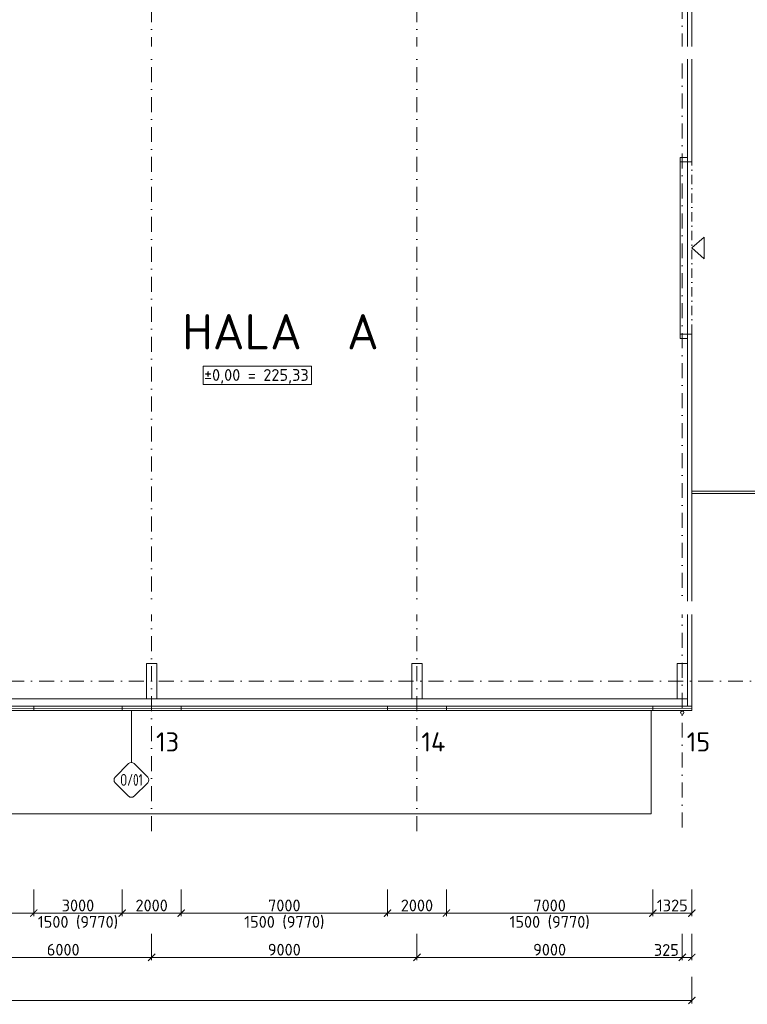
# Model space of a CAD drawing. Header units: millimetres. Extents: x -796345 to 3713765, y -2985421 to 2187451.
# Tile 119 of 256: x 116074 to 140756, y -10963 to 22434. Entities that reach past the tile are written whole.
import ezdxf
from ezdxf import colors
from ezdxf.entities.mleader import LeaderData, LeaderLine
from ezdxf.enums import TextEntityAlignment as Align
from ezdxf.math import Vec2, Vec3

# ---------------------------------------------------------------- set-up
doc = ezdxf.new("R2010")
doc.units = ezdxf.units.MM
doc.header["$PDMODE"] = 1
doc.linetypes.add('CENTERX2', pattern=[101.6, 63.5, -12.7, 12.7, -12.7])
doc.linetypes.add('DASHDOT', pattern=[25.4, 12.7, -6.35, 0, -6.35])
doc.layers.get('Defpoints').update_dxf_attribs({"color": 8})
for name, color, linetype, lineweight in [('A99_N_kce-rez-sil', 6, 'Continuous', 18), ('A99_N_koty-200', 5, 'Continuous', 5), ('A99_N_osy', 1, 'CENTERX2', 9), ('A99_N_sraf', 252, 'Continuous', 0), ('A99_N_txt-popis-200', 240, 'Continuous', 5), ('A99_N_txt-popis-50', 240, 'Continuous', 9), ('A99_N_znaceni 200', 5, 'Continuous', 5), ('A99_S_kce-nad-vid', 181, 'DASHDOT', 5), ('A99_S_kce-pohl', 7, 'Continuous', 5), ('A99_S_kce-rez-sil', 7, 'Continuous', 15), ('A99_S_kce-rez-ten', 7, 'Continuous', 9), ('A99_S_otvory', 7, 'Continuous', 5), ('A99_S_sloupy', 7, 'Continuous', 5)]:
    doc.layers.add(name, color=color, linetype=linetype, lineweight=lineweight)
doc.styles.add('A99_kota', font='isocpeur.ttf', dxfattribs={"height": 2})
doc.styles.add('A99_popis', font='isocpeur.ttf')
doc.styles.add('ad_popis 100', font='isocpeur.ttf', dxfattribs={"height": 200})
doc.linetypes.add('HRANICE1', pattern='A,6.35,-2.54,[133,ltypeshp.shx,S=2.54,R=0,X=-2.54,Y=0],-2.54,25.4', length=36.83)
doc.linetypes.add('IZOLACE', pattern='A,0.00254,-2.54,[134,ltypeshp.shx,S=2.54,R=0,X=-2.54,Y=0],-5.08,[134,ltypeshp.shx,S=2.54,R=180,X=2.54,Y=0],-2.54', length=10.16254)
doc.dimstyles.new('A99_kota_200 new', dxfattribs={"dimscale": 200, "dimtxt": 2, "dimasz": 1.2, "dimexe": 0.5, "dimexo": 1.5, "dimgap": 0.3, "dimtad": 1, "dimdec": 0, "dimzin": 3, "dimdsep": 46, "dimtxsty": 'A99_kota', "dimblk": 'ARCHTICK', "dimcen": 2.5, "dimazin": 2, "dimtfac": 0.75, "dimtdec": 0, "dimtmove": 2, "dimatfit": 0, "dimfxl": 4, "dimfxlon": 1, "dimtolj": 1, "dimtzin": 0, "dimlwd": 5, "dimlwe": 5, "dimarcsym": 0})

# ---------------------------------------------------------------- blocks, each defined once
blk = doc.blocks.new('_ArchTick')
at = {"color": 0, "linetype": 'ByBlock', "const_width": 0.15}
blk.add_lwpolyline([(-0.5, -0.5), (0.5, 0.5)], dxfattribs=at)
blk = doc.blocks.new('*D187')
at = {"layer": 'A99_N_koty-200', "color": 0, "lineweight": 5, "transparency": 16777216}
for p, q in [((114550, -8570), (114550, -9470)), ((120550, -8570), (120550, -9470)), ((114550, -9370), (120550, -9370))]:
    blk.add_line(p, q, dxfattribs=at)
at = {"layer": 'Defpoints', "color": 0, "lineweight": 0, "transparency": 16777216}
for p in [(114550, -5085), (120550, -5085), (120550, -9370)]:
    blk.add_point(p, dxfattribs=at)
at = {"layer": 'A99_N_koty-200', "color": 0, "lineweight": 5, "transparency": 16777216, "xscale": 240, "yscale": 240, "zscale": 240, "rotation": 180}
blk.add_blockref('_ArchTick', (114550, -9370), dxfattribs=at)
at = {"layer": 'A99_N_koty-200', "color": 0, "lineweight": 5, "transparency": 16777216, "xscale": 240, "yscale": 240, "zscale": 240}
blk.add_blockref('_ArchTick', (120550, -9370), dxfattribs=at)
at = {"layer": 'A99_N_koty-200', "color": 0, "transparency": 16777216, "insert": (117550, -9110), "char_height": 400, "attachment_point": 5, "style": 'A99_kota'}
blk.add_mtext('\\A1;6000', dxfattribs=at)
blk = doc.blocks.new('*D188')
at = {"layer": 'A99_N_koty-200', "color": 0, "lineweight": 5, "transparency": 16777216}
for p, q in [((120550, -8570), (120550, -9470)), ((129550, -8570), (129550, -9470)), ((120550, -9370), (129550, -9370))]:
    blk.add_line(p, q, dxfattribs=at)
at = {"layer": 'Defpoints', "color": 0, "lineweight": 0, "transparency": 16777216}
for p in [(120550, -5085), (129550, -5085), (129550, -9370)]:
    blk.add_point(p, dxfattribs=at)
at = {"layer": 'A99_N_koty-200', "color": 0, "lineweight": 5, "transparency": 16777216, "xscale": 240, "yscale": 240, "zscale": 240, "rotation": 180}
blk.add_blockref('_ArchTick', (120550, -9370), dxfattribs=at)
at = {"layer": 'A99_N_koty-200', "color": 0, "lineweight": 5, "transparency": 16777216, "xscale": 240, "yscale": 240, "zscale": 240}
blk.add_blockref('_ArchTick', (129550, -9370), dxfattribs=at)
at = {"layer": 'A99_N_koty-200', "color": 0, "transparency": 16777216, "insert": (125050, -9110), "char_height": 400, "attachment_point": 5, "style": 'A99_kota'}
blk.add_mtext('\\A1;9000', dxfattribs=at)
blk = doc.blocks.new('*D189')
at = {"layer": 'A99_N_koty-200', "color": 0, "lineweight": 5, "transparency": 16777216}
for p, q in [((129550, -8570), (129550, -9470)), ((138550, -8570), (138550, -9470)), ((129550, -9370), (138550, -9370))]:
    blk.add_line(p, q, dxfattribs=at)
at = {"layer": 'Defpoints', "color": 0, "lineweight": 0, "transparency": 16777216}
for p in [(129550, -5085), (138550, -5085), (138550, -9370)]:
    blk.add_point(p, dxfattribs=at)
at = {"layer": 'A99_N_koty-200', "color": 0, "lineweight": 5, "transparency": 16777216, "xscale": 240, "yscale": 240, "zscale": 240, "rotation": 180}
blk.add_blockref('_ArchTick', (129550, -9370), dxfattribs=at)
at = {"layer": 'A99_N_koty-200', "color": 0, "lineweight": 5, "transparency": 16777216, "xscale": 240, "yscale": 240, "zscale": 240}
blk.add_blockref('_ArchTick', (138550, -9370), dxfattribs=at)
at = {"layer": 'A99_N_koty-200', "color": 0, "transparency": 16777216, "insert": (134050, -9110), "char_height": 400, "attachment_point": 5, "style": 'A99_kota'}
blk.add_mtext('\\A1;9000', dxfattribs=at)
blk = doc.blocks.new('*D190')
at = {"layer": 'A99_N_koty-200', "color": 0, "lineweight": 5, "transparency": 16777216}
for p, q in [((-650, -10030), (-650, -10930)), ((138875, -10030), (138875, -10930)), ((-650, -10830), (138875, -10830))]:
    blk.add_line(p, q, dxfattribs=at)
at = {"layer": 'Defpoints', "color": 0, "lineweight": 0, "transparency": 16777216}
for p in [(-650, -1000), (138875, -1000), (138875, -10830)]:
    blk.add_point(p, dxfattribs=at)
at = {"layer": 'A99_N_koty-200', "color": 0, "lineweight": 5, "transparency": 16777216, "xscale": 240, "yscale": 240, "zscale": 240, "rotation": 180}
blk.add_blockref('_ArchTick', (-650, -10830), dxfattribs=at)
at = {"layer": 'A99_N_koty-200', "color": 0, "lineweight": 5, "transparency": 16777216, "xscale": 240, "yscale": 240, "zscale": 240}
blk.add_blockref('_ArchTick', (138875, -10830), dxfattribs=at)
at = {"layer": 'A99_N_koty-200', "color": 0, "transparency": 16777216, "insert": (69112, -10570), "char_height": 400, "attachment_point": 5, "style": 'A99_kota'}
blk.add_mtext('\\A1;139525', dxfattribs=at)
blk = doc.blocks.new('*D199')
at = {"layer": 'A99_N_koty-200', "color": 0, "lineweight": 5, "transparency": 16777216}
for p, q in [((113550, -7070), (113550, -7970)), ((116550, -7548), (116550, -7970)), ((113550, -7870), (116550, -7870))]:
    blk.add_line(p, q, dxfattribs=at)
at = {"layer": 'Defpoints', "color": 0, "lineweight": 0, "transparency": 16777216}
for p in [(113550, -950), (116550, -7248), (116550, -7870)]:
    blk.add_point(p, dxfattribs=at)
at = {"layer": 'A99_N_koty-200', "color": 0, "lineweight": 5, "transparency": 16777216, "xscale": 240, "yscale": 240, "zscale": 240, "rotation": 180}
blk.add_blockref('_ArchTick', (113550, -7870), dxfattribs=at)
at = {"layer": 'A99_N_koty-200', "color": 0, "lineweight": 5, "transparency": 16777216, "xscale": 240, "yscale": 240, "zscale": 240}
blk.add_blockref('_ArchTick', (116550, -7870), dxfattribs=at)
at = {"layer": 'A99_N_koty-200', "color": 0, "transparency": 16777216, "insert": (115050, -7610), "char_height": 400, "attachment_point": 5, "style": 'A99_kota'}
blk.add_mtext('\\A1;3000', dxfattribs=at)
blk = doc.blocks.new('*D326')
at = {"layer": 'A99_N_koty-200', "color": 0, "lineweight": 5, "transparency": 16777216}
for p, q in [((138550, -8570), (138550, -9470)), ((138875, -8570), (138875, -9470)), ((138550, -9370), (138875, -9370))]:
    blk.add_line(p, q, dxfattribs=at)
at = {"layer": 'Defpoints', "color": 0, "lineweight": 0, "transparency": 16777216}
for p in [(138550, -1000), (138875, -1000), (138875, -9370)]:
    blk.add_point(p, dxfattribs=at)
at = {"layer": 'A99_N_koty-200', "color": 0, "lineweight": 5, "transparency": 16777216, "xscale": 240, "yscale": 240, "zscale": 240, "rotation": 180}
blk.add_blockref('_ArchTick', (138550, -9370), dxfattribs=at)
at = {"layer": 'A99_N_koty-200', "color": 0, "lineweight": 5, "transparency": 16777216, "xscale": 240, "yscale": 240, "zscale": 240}
blk.add_blockref('_ArchTick', (138875, -9370), dxfattribs=at)
at = {"layer": 'A99_N_koty-200', "color": 0, "transparency": 16777216, "insert": (138010, -9120), "char_height": 400, "attachment_point": 5, "style": 'A99_kota'}
blk.add_mtext('\\A1;325', dxfattribs=at)
blk = doc.blocks.new('*U95')
at = {"color": 0}
for p, q in [((0, 4.44), (0, 17.63)), ((-0.72, 4.14), (-4.15, 0.71)), ((4.14, 0.71), (0.71, 4.14)), ((-4.15, -0.72), (-0.72, -4.15)), ((0.71, -4.15), (4.14, -0.72))]:
    blk.add_line(p, q, dxfattribs=at)
for centre, start, end in [((0, 3.42), 45, 135), ((-3.43, 0), 135, 225), ((3.42, 0), 315, 45), ((0, -3.43), 225, 315)]:
    blk.add_arc(centre, 1.01, start, end, dxfattribs=at)
at = {"color": 0, "linetype": 'ByBlock', "style": 'A99_popis', "width": 0.953108}
blk.add_attdef('SKLADBA', text='', height=3, rotation=0.0103, dxfattribs=at).set_placement((-2.86, -1.51), (2.86, -1.5), align=Align.FIT)
blk = doc.blocks.new('*D385')
at = {"layer": 'A99_N_koty-200', "color": 0, "linetype": 'Continuous', "lineweight": 5, "ltscale": 0.5, "transparency": 16777216}
for p, q in [((116550, -7070), (116550, -7970)), ((119550, -7070), (119550, -7970)), ((116550, -7870), (119550, -7870))]:
    blk.add_line(p, q, dxfattribs=at)
at = {"layer": 'Defpoints', "color": 0, "linetype": 'Continuous', "lineweight": 0, "ltscale": 0.5, "transparency": 16777216}
for p in [(116550, -1000), (119550, -1000), (119550, -7870)]:
    blk.add_point(p, dxfattribs=at)
at = {"layer": 'A99_N_koty-200', "color": 0, "linetype": 'Continuous', "lineweight": 5, "ltscale": 0.5, "transparency": 16777216, "xscale": 240, "yscale": 240, "zscale": 240, "rotation": 180}
blk.add_blockref('_ArchTick', (116550, -7870), dxfattribs=at)
at = {"layer": 'A99_N_koty-200', "color": 0, "linetype": 'Continuous', "lineweight": 5, "ltscale": 0.5, "transparency": 16777216, "xscale": 240, "yscale": 240, "zscale": 240}
blk.add_blockref('_ArchTick', (119550, -7870), dxfattribs=at)
at = {"layer": 'A99_N_koty-200', "color": 0, "linetype": 'Continuous', "lineweight": 5, "ltscale": 0.5, "transparency": 16777216, "insert": (118050, -7610), "char_height": 400, "attachment_point": 5, "style": 'A99_kota'}
blk.add_mtext('\\A1;3000', dxfattribs=at)
blk = doc.blocks.new('*D386')
at = {"layer": 'A99_N_koty-200', "color": 0, "linetype": 'Continuous', "lineweight": 5, "ltscale": 0.5, "transparency": 16777216}
for p, q in [((119550, -7070), (119550, -7970)), ((121550, -7070), (121550, -7970)), ((119550, -7870), (121550, -7870))]:
    blk.add_line(p, q, dxfattribs=at)
at = {"layer": 'Defpoints', "color": 0, "linetype": 'Continuous', "lineweight": 0, "ltscale": 0.5, "transparency": 16777216}
for p in [(119550, -1000), (121550, -1000), (121550, -7870)]:
    blk.add_point(p, dxfattribs=at)
at = {"layer": 'A99_N_koty-200', "color": 0, "linetype": 'Continuous', "lineweight": 5, "ltscale": 0.5, "transparency": 16777216, "xscale": 240, "yscale": 240, "zscale": 240, "rotation": 180}
blk.add_blockref('_ArchTick', (119550, -7870), dxfattribs=at)
at = {"layer": 'A99_N_koty-200', "color": 0, "linetype": 'Continuous', "lineweight": 5, "ltscale": 0.5, "transparency": 16777216, "xscale": 240, "yscale": 240, "zscale": 240}
blk.add_blockref('_ArchTick', (121550, -7870), dxfattribs=at)
at = {"layer": 'A99_N_koty-200', "color": 0, "linetype": 'Continuous', "lineweight": 5, "ltscale": 0.5, "transparency": 16777216, "insert": (120550, -7610), "char_height": 400, "attachment_point": 5, "style": 'A99_kota'}
blk.add_mtext('\\A1;2000', dxfattribs=at)
blk = doc.blocks.new('*D387')
at = {"layer": 'A99_N_koty-200', "color": 0, "linetype": 'Continuous', "lineweight": 5, "ltscale": 0.5, "transparency": 16777216}
for p, q in [((121550, -7070), (121550, -7970)), ((128550, -7070), (128550, -7970)), ((121550, -7870), (128550, -7870))]:
    blk.add_line(p, q, dxfattribs=at)
at = {"layer": 'Defpoints', "color": 0, "linetype": 'Continuous', "lineweight": 0, "ltscale": 0.5, "transparency": 16777216}
for p in [(121550, -1000), (128550, -1000), (128550, -7870)]:
    blk.add_point(p, dxfattribs=at)
at = {"layer": 'A99_N_koty-200', "color": 0, "linetype": 'Continuous', "lineweight": 5, "ltscale": 0.5, "transparency": 16777216, "xscale": 240, "yscale": 240, "zscale": 240, "rotation": 180}
blk.add_blockref('_ArchTick', (121550, -7870), dxfattribs=at)
at = {"layer": 'A99_N_koty-200', "color": 0, "linetype": 'Continuous', "lineweight": 5, "ltscale": 0.5, "transparency": 16777216, "xscale": 240, "yscale": 240, "zscale": 240}
blk.add_blockref('_ArchTick', (128550, -7870), dxfattribs=at)
at = {"layer": 'A99_N_koty-200', "color": 0, "linetype": 'Continuous', "lineweight": 5, "ltscale": 0.5, "transparency": 16777216, "insert": (125050, -7610), "char_height": 400, "attachment_point": 5, "style": 'A99_kota'}
blk.add_mtext('\\A1;7000', dxfattribs=at)
blk = doc.blocks.new('*D388')
at = {"layer": 'A99_N_koty-200', "color": 0, "linetype": 'Continuous', "lineweight": 5, "ltscale": 0.5, "transparency": 16777216}
for p, q in [((128550, -7070), (128550, -7970)), ((130550, -7070), (130550, -7970)), ((128550, -7870), (130550, -7870))]:
    blk.add_line(p, q, dxfattribs=at)
at = {"layer": 'Defpoints', "color": 0, "linetype": 'Continuous', "lineweight": 0, "ltscale": 0.5, "transparency": 16777216}
for p in [(128550, -1000), (130550, -1000), (130550, -7870)]:
    blk.add_point(p, dxfattribs=at)
at = {"layer": 'A99_N_koty-200', "color": 0, "linetype": 'Continuous', "lineweight": 5, "ltscale": 0.5, "transparency": 16777216, "xscale": 240, "yscale": 240, "zscale": 240, "rotation": 180}
blk.add_blockref('_ArchTick', (128550, -7870), dxfattribs=at)
at = {"layer": 'A99_N_koty-200', "color": 0, "linetype": 'Continuous', "lineweight": 5, "ltscale": 0.5, "transparency": 16777216, "xscale": 240, "yscale": 240, "zscale": 240}
blk.add_blockref('_ArchTick', (130550, -7870), dxfattribs=at)
at = {"layer": 'A99_N_koty-200', "color": 0, "linetype": 'Continuous', "lineweight": 5, "ltscale": 0.5, "transparency": 16777216, "insert": (129550, -7610), "char_height": 400, "attachment_point": 5, "style": 'A99_kota'}
blk.add_mtext('\\A1;2000', dxfattribs=at)
blk = doc.blocks.new('*D389')
at = {"layer": 'A99_N_koty-200', "color": 0, "linetype": 'Continuous', "lineweight": 5, "ltscale": 0.5, "transparency": 16777216}
for p, q in [((130550, -7070), (130550, -7970)), ((137550, -7070), (137550, -7970)), ((130550, -7870), (137550, -7870))]:
    blk.add_line(p, q, dxfattribs=at)
at = {"layer": 'Defpoints', "color": 0, "linetype": 'Continuous', "lineweight": 0, "ltscale": 0.5, "transparency": 16777216}
for p in [(130550, -1000), (137550, -1000), (137550, -7870)]:
    blk.add_point(p, dxfattribs=at)
at = {"layer": 'A99_N_koty-200', "color": 0, "linetype": 'Continuous', "lineweight": 5, "ltscale": 0.5, "transparency": 16777216, "xscale": 240, "yscale": 240, "zscale": 240, "rotation": 180}
blk.add_blockref('_ArchTick', (130550, -7870), dxfattribs=at)
at = {"layer": 'A99_N_koty-200', "color": 0, "linetype": 'Continuous', "lineweight": 5, "ltscale": 0.5, "transparency": 16777216, "xscale": 240, "yscale": 240, "zscale": 240}
blk.add_blockref('_ArchTick', (137550, -7870), dxfattribs=at)
at = {"layer": 'A99_N_koty-200', "color": 0, "linetype": 'Continuous', "lineweight": 5, "ltscale": 0.5, "transparency": 16777216, "insert": (134050, -7610), "char_height": 400, "attachment_point": 5, "style": 'A99_kota'}
blk.add_mtext('\\A1;7000', dxfattribs=at)
blk = doc.blocks.new('*D390')
at = {"layer": 'A99_N_koty-200', "color": 0, "linetype": 'Continuous', "lineweight": 5, "ltscale": 0.5, "transparency": 16777216}
for p, q in [((137550, -7070), (137550, -7970)), ((138875, -7070), (138875, -7970)), ((137550, -7870), (138875, -7870))]:
    blk.add_line(p, q, dxfattribs=at)
at = {"layer": 'Defpoints', "color": 0, "linetype": 'Continuous', "lineweight": 0, "ltscale": 0.5, "transparency": 16777216}
for p in [(137550, -1000), (138875, -1000), (138875, -7870)]:
    blk.add_point(p, dxfattribs=at)
at = {"layer": 'A99_N_koty-200', "color": 0, "linetype": 'Continuous', "lineweight": 5, "ltscale": 0.5, "transparency": 16777216, "xscale": 240, "yscale": 240, "zscale": 240, "rotation": 180}
blk.add_blockref('_ArchTick', (137550, -7870), dxfattribs=at)
at = {"layer": 'A99_N_koty-200', "color": 0, "linetype": 'Continuous', "lineweight": 5, "ltscale": 0.5, "transparency": 16777216, "xscale": 240, "yscale": 240, "zscale": 240}
blk.add_blockref('_ArchTick', (138875, -7870), dxfattribs=at)
at = {"layer": 'A99_N_koty-200', "color": 0, "linetype": 'Continuous', "lineweight": 5, "ltscale": 0.5, "transparency": 16777216, "insert": (138212, -7610), "char_height": 400, "attachment_point": 5, "style": 'A99_kota'}
blk.add_mtext('\\A1;1325', dxfattribs=at)

msp = doc.modelspace()

# ---------------------------------------------------------------- linework, layer by layer
at = {"layer": 'A99_N_kce-rez-sil', "linetype": 'Continuous'}
for p, q in [((116550, -850), (116550, -1000)), ((119550, -850), (119550, -1000)), ((121550, -850), (121550, -1000)), ((128550, -850), (128550, -1000)), ((130550, -850), (130550, -1000)), ((137550, -850), (137550, -1000)), ((138875.5, -850), (138875, -1000)), ((138875, -850), (138875, -1000))]:
    msp.add_line(p, q, dxfattribs=at)
for points in [[(113550, -850), (138875.5, -850)], [(113550, -1000), (138875, -1000)]]:
    msp.add_lwpolyline(points, dxfattribs=at)
at = {"layer": 'A99_N_kce-rez-sil', "linetype": 'Continuous', "lineweight": 15}
msp.add_circle((138550, -1070), 55, dxfattribs=at)
at = {"layer": 'A99_N_koty-200', "linetype": 'Continuous', "lineweight": 5}
msp.add_lwpolyline([(122300, 10685), (125975, 10685), (125975, 10065), (122300, 10065)], close=True, dxfattribs=at)
at = {"layer": 'A99_N_osy', "linetype": 'DASHDOT', "ltscale": 40}
for p, q in [((138550, 100200), (138550, -5085)), ((120550, -5085), (120550, 27821.7)), ((129550, -5085), (129550, 27821.7)), ((187349.6, 0), (-3600, 0))]:
    msp.add_line(p, q, dxfattribs=at)
at = {"layer": 'A99_N_sraf', "color": 1, "linetype": 'IZOLACE', "lineweight": 0, "ltscale": 6}
msp.add_lwpolyline([(138867.5, -922.5), (-630, -925)], dxfattribs=at)
at = {"layer": 'A99_S_kce-nad-vid', "linetype": 'DASHDOT', "ltscale": 25}
msp.add_line((138875.5, 11775), (138875.5, 17610), dxfattribs=at)
at = {"layer": 'A99_S_kce-pohl'}
msp.add_line((115150, -600), (138630, -600), dxfattribs=at)
at = {"layer": 'A99_S_kce-pohl', "linetype": 'HRANICE1', "lineweight": 13, "ltscale": 10}
msp.add_lwpolyline([(64000, -1000), (64000, -4500), (137490, -4500), (137490, -1000)], dxfattribs=at)
at = {"layer": 'A99_S_kce-rez-sil', "linetype": 'Continuous'}
for p, q in [((138875.5, 17610), (138875.5, 26650)), ((138725.5, 17610), (138725.5, 26350)), ((138725.5, 17610), (138875.5, 17610)), ((138725.5, -200), (138725.5, 11775)), ((138725.5, 11771.5), (138875.5, 11771.5)), ((138875.5, -850), (138875.5, 11775)), ((138725.5, -600), (138725.5, -850))]:
    msp.add_line(p, q, dxfattribs=at)
at = {"layer": 'A99_S_kce-rez-ten'}
for p, q in [((138875.5, 14692.5), (139291.3, 15057.5)), ((139291.3, 14327.5), (139291.3, 15057.5)), ((138875.5, 14692.5), (139291.3, 14327.5))]:
    msp.add_line(p, q, dxfattribs=at)
at = {"layer": 'A99_S_kce-rez-ten', "lineweight": 9, "ltscale": 2}
for points in [[(146334.9, 3346), (146334.9, 3346), (146334.9, 6445.7), (138880, 6445.7), (138880, 6445.7)], [(138880, 6365.7), (138880, 6365.7), (146254.9, 6365.7), (146254.9, 3280), (146254.9, 3280)]]:
    msp.add_lwpolyline(points, dxfattribs=at)
at = {"layer": 'A99_S_kce-rez-ten', "linetype": 'ByBlock', "lineweight": 9, "ltscale": 2}
msp.add_lwpolyline([(138375, 600), (138725, 600), (138725, -600), (138375, -600)], close=True, dxfattribs=at)
at = {"layer": 'A99_S_otvory'}
for p, q in [((138475.5, 17610), (138475.5, 11775)), ((138725.5, 17610), (138725.5, 11775))]:
    msp.add_line(p, q, dxfattribs=at)
at = {"layer": 'A99_S_sloupy', "linetype": 'Continuous', "lineweight": 20, "ltscale": 2}
for points in [[(138725.5, 17610), (138475.5, 17610), (138475.5, 17760), (138725.5, 17760)], [(138725.5, 11621.5), (138475.5, 11621.5), (138475.5, 11771.5), (138725.5, 11771.5)], [(120375, 600), (120725, 600), (120725, -600), (120375, -600)], [(129375, 600), (129725, 600), (129725, -600), (129375, -600)], [(138375, 600), (138725, 600), (138725, -600), (138375, -600)]]:
    msp.add_lwpolyline(points, close=True, dxfattribs=at)

# ---------------------------------------------------------------- block references
at = {"layer": 'A99_N_znaceni 200', "lineweight": 5}
ref = msp.add_blockref('*U95', (119865, -3350), dxfattribs=dict(at, xscale=133.3, yscale=133.3, zscale=133.3))
ref.add_attrib('SKLADBA', 'O/01', dxfattribs={"layer": '0', "color": 0, "linetype": 'ByBlock', "height": 400, "rotation": 0.01026, "style": 'A99_popis', "width": 0.705829}).set_placement((119483.3, -3550.7), (120245.6, -3550.6), align=Align.FIT)

# ---------------------------------------------------------------- texts
at = {"layer": 'A99_N_koty-200', "style": 'A99_kota'}
msp.add_text('±0,00 = 225,33', height=400, dxfattribs=at).set_placement((122326.1, 10182.9))
for p in [(118050, -8367.2), (125050, -8367.2), (134050, -8367.2)]:
    msp.add_text('1500 (9770)', height=400, dxfattribs=at).set_placement(p, align=Align.CENTER)
at = {"layer": 'A99_N_txt-popis-200', "lineweight": 9, "ltscale": 5, "style": 'ad_popis 100'}
msp.add_text('HALA  A', height=1200, dxfattribs=at).set_placement((121585, 11250))
at = {"layer": 'A99_N_txt-popis-200', "lineweight": 0, "char_height": 650, "attachment_point": 1, "style": 'ad_popis 100'}
for s, insert in [('13', (120700, -1737.5)), ('14', (129700, -1737.5)), ('15', (138700, -1737.5))]:
    msp.add_mtext_dynamic_manual_height_columns(s, width=832.5, gutter_width=1000, heights=[0], dxfattribs=dict(at, insert=insert))

# ---------------------------------------------------------------- dimensions: what is measured, and where the dimension line sits
at = {"layer": 'A99_N_koty-200'}
for base, p1, p2, picture, middle in [((138875, -10830), (-650, -1000), (138875, -1000), '*D190', (69112.5, -10570)), ((116550, -7870), (113550, -950), (116550, -7247.5), '*D199', (115050, -7610)), ((120550, -9370), (114550, -5085), (120550, -5085), '*D187', (117550, -9110)), ((129550, -9370), (120550, -5085), (129550, -5085), '*D188', (125050, -9110)), ((138550, -9370), (129550, -5085), (138550, -5085), '*D189', (134050, -9110))]:
    dim = msp.add_linear_dim(base=base, p1=p1, p2=p2, dimstyle='A99_kota_200 new', override={"dimscale": 0, "dimtix": 1, "dimtofl": 1, "dimtmove": 1, "dimatfit": 1}, dxfattribs=at)
    dim.commit()
    dim.dimension.update_dxf_attribs({"geometry": picture, "text_midpoint": middle})
at = {"layer": 'A99_N_koty-200', "linetype": 'Continuous', "lineweight": 5, "ltscale": 0.5}
for base, p1, p2, picture, middle in [((119550, -7870), (116550, -1000), (119550, -1000), '*D385', (118050, -7610)), ((121550, -7870), (119550, -1000), (121550, -1000), '*D386', (120550, -7610)), ((128550, -7870), (121550, -1000), (128550, -1000), '*D387', (125050, -7610)), ((130550, -7870), (128550, -1000), (130550, -1000), '*D388', (129550, -7610)), ((137550, -7870), (130550, -1000), (137550, -1000), '*D389', (134050, -7610)), ((138875, -7870), (137550, -1000), (138875, -1000), '*D390', (138212.5, -7610))]:
    dim = msp.add_linear_dim(base=base, p1=p1, p2=p2, dimstyle='A99_kota_200 new', override={"dimscale": 0, "dimtix": 0, "dimtofl": 1, "dimtmove": 2, "dimatfit": 0}, dxfattribs=at)
    dim.commit()
    dim.dimension.update_dxf_attribs({"geometry": picture, "text_midpoint": middle})
at = {"layer": 'A99_N_koty-200'}
dim = msp.add_linear_dim(base=(138875, -9370), p1=(138550, -1000), p2=(138875, -1000), dimstyle='A99_kota_200 new', override={"dimscale": 0, "dimtix": 1, "dimtofl": 1, "dimtmove": 2, "dimatfit": 3}, dxfattribs=at)
dim.commit()
dim.dimension.update_dxf_attribs({"geometry": '*D326', "text_midpoint": (138010, -9120), "dimtype": 128})

# ---------------------------------------------------------------- leaders
at = {"layer": 'A99_N_txt-popis-50', "lineweight": 9}
ml = msp.add_multileader_mtext('Standard', dxfattribs=at)
ml.set_content('\\A1;{\\C256;výměna stávajících sekčních vrat za nová  }', color=1, style='A99_popis')
ml.set_leader_properties(color=256, linetype='ByLayer', lineweight=-1)
ml.build(insert=Vec2(0, 0))
ml.multileader.update_dxf_attribs({"dogleg_length": 6.4, "arrow_head_size": 200, "scale": 200})
ctx = ml.context
ctx.base_point, ctx.scale, ctx.char_height, ctx.arrow_head_size, ctx.landing_gap_size, ctx.plane_origin = Vec3(2700, 5010), 200, 400, 200, 400, Vec3(2512.5, -3085)
notes = []
notes.append((ctx, [(0, (1, 1, 0), (1420, 5010), (1, 0), 1280, [(0, [(-175, 5010)], 0, [])])]))
ctx.mtext.insert, ctx.mtext.width, ctx.mtext.flow_direction = Vec3(3100, 5210.2), 5995, 5
for ctx, leaders in notes:
    for number, flags, end, landing, length, lines in leaders:
        leader = LeaderData()
        leader.index, (leader.has_last_leader_line, leader.has_dogleg_vector, leader.attachment_direction) = number, flags
        leader.last_leader_point, leader.dogleg_vector, leader.dogleg_length = Vec3(end), Vec3(landing), length
        for number, points, colour, breaks in lines:
            line = LeaderLine()
            line.index, line.vertices, line.color, line.breaks = number, Vec3.list(points), colors.encode_raw_color(colour), breaks
            leader.lines.append(line)
        ctx.leaders.append(leader)

# ---------------------------------------------------------------- next in the draw order: leaders
ml = msp.add_multileader_mtext('Standard', dxfattribs=at)
ml.set_content('\\A1;{\\C256;oprava + nátěr stěn}', color=1, style='A99_popis')
ml.set_leader_properties(color=256, linetype='ByLayer', lineweight=-1)
ml.build(insert=Vec2(0, 0))
ml.multileader.update_dxf_attribs({"dogleg_length": 3.23, "arrow_head_size": 200, "scale": 200})
ctx = ml.context
ctx.base_point, ctx.scale, ctx.char_height, ctx.arrow_head_size, ctx.landing_gap_size, ctx.plane_origin = Vec3(16655, 21255), 200, 400, 200, 250, Vec3(19652.5, 10409.2)
notes = []
notes.append((ctx, [(0, (1, 1, 0), (16010, 21255), (1, 0), 645, [(0, [(16020, 24000)], 0, [])])]))
ctx.mtext.insert, ctx.mtext.width, ctx.mtext.defined_height, ctx.mtext.flow_direction = Vec3(16905, 21515), 5054.82, 8.47, 5
ctx.mtext.has_bg_fill, ctx.mtext.bg_color, ctx.mtext.bg_scale_factor, ctx.mtext.bg_transparency, ctx.mtext.use_window_bg_color = 1, -1073741824, 1, 0, 1
ml = msp.add_multileader_mtext('Standard', dxfattribs=at)
ml.set_content('\\A1;{\\C256;základ 600/500mm, úroveň -1,065m, prostý beton C16/20}', color=1, style='A99_popis')
ml.set_leader_properties(color=256, linetype='ByLayer', lineweight=-1)
ml.build(insert=Vec2(0, 0))
ml.multileader.update_dxf_attribs({"dogleg_length": 3.23, "arrow_head_size": 200, "scale": 200})
ctx = ml.context
ctx.base_point, ctx.scale, ctx.char_height, ctx.arrow_head_size, ctx.landing_gap_size, ctx.plane_origin = Vec3(21815, 2400), 200, 400, 200, 250, Vec3(27702.5, -7905.8)
notes.append((ctx, [(0, (1, 1, 0), (21170, 2400), (1, 0), 645, [(0, [(21170, -1127)], 0, [])])]))
ctx.mtext.insert, ctx.mtext.width, ctx.mtext.defined_height, ctx.mtext.flow_direction = Vec3(22065, 2660), 8793.198, 8.47, 5
ctx.mtext.has_bg_fill, ctx.mtext.bg_color, ctx.mtext.bg_scale_factor, ctx.mtext.bg_transparency, ctx.mtext.use_window_bg_color = 1, -1073741824, 1, 0, 1
for ctx, leaders in notes:
    for number, flags, end, landing, length, lines in leaders:
        leader = LeaderData()
        leader.index, (leader.has_last_leader_line, leader.has_dogleg_vector, leader.attachment_direction) = number, flags
        leader.last_leader_point, leader.dogleg_vector, leader.dogleg_length = Vec3(end), Vec3(landing), length
        for number, points, colour, breaks in lines:
            line = LeaderLine()
            line.index, line.vertices, line.color, line.breaks = number, Vec3.list(points), colors.encode_raw_color(colour), breaks
            leader.lines.append(line)
        ctx.leaders.append(leader)

# ---------------------------------------------------------------- next in the draw order: leaders
ml = msp.add_multileader_mtext('Standard', dxfattribs=at)
ml.set_content('\\A1;{\\C256;sanace ŽB sloupů}', color=1, style='A99_popis')
ml.set_leader_properties(color=256, linetype='ByLayer', lineweight=-1)
ml.build(insert=Vec2(0, 0))
ml.multileader.update_dxf_attribs({"dogleg_length": 3.23, "arrow_head_size": 200, "scale": 200})
ctx = ml.context
ctx.base_point, ctx.scale, ctx.char_height, ctx.arrow_head_size, ctx.landing_gap_size, ctx.plane_origin = Vec3(42900, 21235), 200, 400, 200, 250, Vec3(47102.5, 10409.2)
notes = []
notes.append((ctx, [(0, (1, 1, 0), (42255, 21235), (1, 0), 645, [(0, [(42250, 22800)], 0, [])])]))
ctx.mtext.insert, ctx.mtext.width, ctx.mtext.flow_direction = Vec3(43150, 21495), 4515, 5
ctx.mtext.has_bg_fill, ctx.mtext.bg_color, ctx.mtext.bg_scale_factor, ctx.mtext.bg_transparency, ctx.mtext.use_window_bg_color = 1, -1073741824, 1, 0, 1
ml = msp.add_multileader_mtext('Standard', dxfattribs=at)
ml.set_content('\\A1;{\\C256;sanace ŽB sloupů}', color=1, style='A99_popis')
ml.set_leader_properties(color=256, linetype='ByLayer', lineweight=-1)
ml.build(insert=Vec2(0, 0))
ml.multileader.update_dxf_attribs({"dogleg_length": 3.23, "arrow_head_size": 200, "scale": 200})
ctx = ml.context
ctx.base_point, ctx.scale, ctx.char_height, ctx.arrow_head_size, ctx.landing_gap_size, ctx.plane_origin = Vec3(42900, 2440), 200, 400, 200, 250, Vec3(47102.5, -8385.8)
notes.append((ctx, [(0, (1, 1, 0), (42255, 2440), (1, 0), 645, [(0, [(42250, 620)], 0, [])])]))
ctx.mtext.insert, ctx.mtext.width, ctx.mtext.flow_direction = Vec3(43150, 2700), 4515, 5
ctx.mtext.has_bg_fill, ctx.mtext.bg_color, ctx.mtext.bg_scale_factor, ctx.mtext.bg_transparency, ctx.mtext.use_window_bg_color = 1, -1073741824, 1, 0, 1
for ctx, leaders in notes:
    for number, flags, end, landing, length, lines in leaders:
        leader = LeaderData()
        leader.index, (leader.has_last_leader_line, leader.has_dogleg_vector, leader.attachment_direction) = number, flags
        leader.last_leader_point, leader.dogleg_vector, leader.dogleg_length = Vec3(end), Vec3(landing), length
        for number, points, colour, breaks in lines:
            line = LeaderLine()
            line.index, line.vertices, line.color, line.breaks = number, Vec3.list(points), colors.encode_raw_color(colour), breaks
            leader.lines.append(line)
        ctx.leaders.append(leader)

doc.saveas('drawing.dxf')
